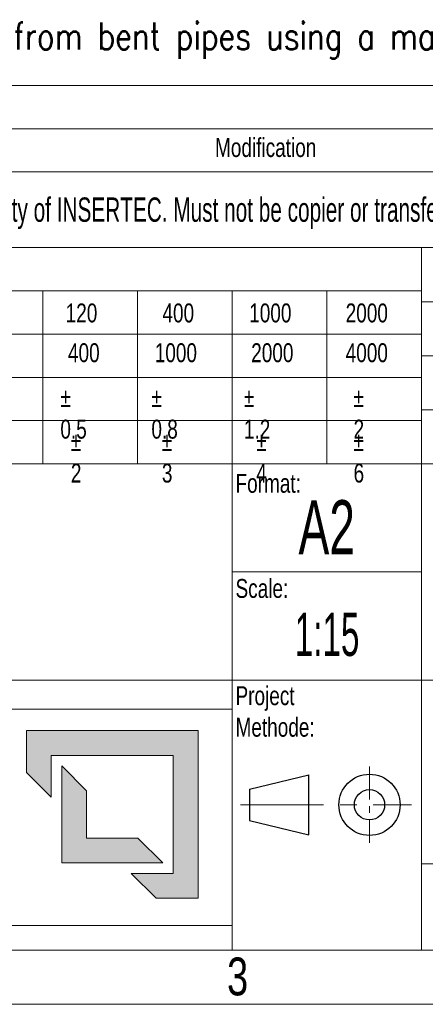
# Model space of a CAD drawing. Header units: millimetres. Extents: x 0 to 594, y 0 to 424.
# Tile 12 of 14: x 457 to 496, y 0 to 94. Entities that reach past the tile are written whole.
import ezdxf

# ---------------------------------------------------------------- set-up
doc = ezdxf.new("R2010")
doc.units = ezdxf.units.MM
doc.header["$LTSCALE"] = 0.25
doc.linetypes.add('CENTER', pattern=[50.8, 31.75, -6.35, 6.35, -6.35])
doc.linetypes.add('CENTERX2', pattern=[20.32, 12.7, -2.54, 2.54, -2.54])
doc.layers.add('SLD-0', color=179, linetype='Continuous')
doc.styles.add('AdskIsoMetric', font='romans.shx', dxfattribs={"width": 0.8, "height": 2.5})
doc.styles.add('SLDTEXTSTYLE1', font='TXT', dxfattribs={"width": 0.574367})
doc.styles.add('SLDTEXTSTYLE2', font='TXT', dxfattribs={"width": 0.638186})
doc.styles.add('SLDTEXTSTYLE3', font='TXT', dxfattribs={"width": 0.75})

# ---------------------------------------------------------------- blocks, each defined once
blk = doc.blocks.new('cajetin')
at = {"color": 7, "linetype": 'Continuous', "lineweight": 18}
for p, q in [((853.5, 7.5), (7.5, 7.5)), ((861, 0), (0, 0))]:
    blk.add_line(p, q, dxfattribs=at)
at = {"color": 7, "linetype": 'Continuous', "lineweight": 0, "insert": (693.01, 6.49), "char_height": 5.25, "attachment_point": 2, "style": 'SLDTEXTSTYLE3'}
blk.add_mtext('3', dxfattribs=at)
blk = doc.blocks.new('LOGO_sombreado')
at = {"linetype": 'Continuous'}
for points in [[(69.338, 18.023), (53.486, 18.023), (53.486, 14.148), (55.776, 11.858), (55.776, 15.733), (67.048, 15.733), (67.048, 4.812), (63.173, 4.812), (65.463, 2.523), (69.338, 2.523)], [(59.044, 12.465), (56.754, 14.754), (56.754, 5.791), (66.07, 5.791), (63.78, 8.081), (59.044, 8.081)]]:
    blk.add_hatch(color=7, dxfattribs=at).paths.add_polyline_path(points, flags=0)
at = {"color": 7, "linetype": 'Continuous', "lineweight": 18}
for p, q in [((0, 20), (72.5, 20)), ((72.5, 20), (72.502, 20.001)), ((72.5, 20), (72.5, 0)), ((53.486, 14.148), (53.486, 18.023)), ((53.486, 18.023), (69.338, 18.023)), ((69.338, 18.023), (69.338, 2.523)), ((67.048, 15.733), (55.776, 15.733)), ((55.776, 15.733), (55.776, 11.858)), ((67.048, 4.812), (67.048, 15.733)), ((56.754, 5.791), (56.754, 14.754)), ((56.754, 14.754), (59.044, 12.465)), ((55.776, 11.858), (53.486, 14.148)), ((59.044, 12.465), (59.044, 8.081)), ((59.044, 8.081), (63.78, 8.081)), ((63.78, 8.081), (66.07, 5.791)), ((66.07, 5.791), (56.754, 5.791)), ((65.463, 2.523), (63.173, 4.812)), ((63.173, 4.812), (67.048, 4.812)), ((69.338, 2.523), (65.463, 2.523)), ((0, 0), (72.5, 0))]:
    blk.add_line(p, q, dxfattribs=at)
blk = doc.blocks.new('A$C05b564d1')
at = {"color": 7, "linetype": 'Continuous', "lineweight": 18}
for p, q in [((402.554, 87.962), (588.826, 87.962)), ((402.554, 83.822), (588.826, 83.822)), ((402.554, 79.683), (588.826, 79.683)), ((402.554, 72.439), (588.826, 72.439)), ((495.69, 72.439), (495.69, 5.174)), ((402.554, 68.3), (495.69, 68.3)), ((459.47, 51.742), (459.47, 68.3)), ((468.525, 51.742), (468.525, 68.3)), ((477.58, 51.742), (477.58, 68.3)), ((486.635, 51.742), (486.635, 68.3)), ((557.78, 67.265), (495.69, 67.265)), ((402.554, 64.16), (495.69, 64.16)), ((557.78, 62.091), (495.69, 62.091)), ((402.554, 60.021), (495.69, 60.021)), ((557.78, 56.916), (495.69, 56.916)), ((402.554, 55.882), (495.69, 55.882)), ((450.416, 51.742), (459.47, 51.742)), ((459.47, 51.742), (468.525, 51.742)), ((468.525, 51.742), (477.58, 51.742)), ((477.58, 51.742), (486.635, 51.742)), ((477.58, 51.742), (477.58, 31.045)), ((486.635, 51.742), (495.69, 51.742)), ((495.69, 51.742), (511.213, 51.742)), ((477.58, 41.394), (495.69, 41.394)), ((402.554, 31.045), (495.69, 31.045)), ((477.58, 31.045), (477.58, 5.174)), ((495.69, 31.045), (588.826, 31.045)), ((495.69, 13.453), (588.826, 13.453)), ((402.554, 5.174), (588.826, 5.174))]:
    blk.add_line(p, q, dxfattribs=at)
at = {"color": 7, "linetype": 'CENTERX2', "lineweight": 18}
blk.add_line((490.717, 22.772), (490.717, 15.45), dxfattribs=at)
at = {"color": 7, "linetype": 'Continuous', "lineweight": 25}
for p, q in [((479.242, 20.586), (484.918, 21.962)), ((484.918, 16.236), (484.918, 21.962)), ((479.242, 20.586), (479.242, 17.612)), ((479.242, 17.612), (484.918, 16.236))]:
    blk.add_line(p, q, dxfattribs=at)
at = {"color": 7, "linetype": 'CENTER', "lineweight": 18}
blk.add_line((478.382, 19.099), (494.747, 19.099), dxfattribs=at)
at = {"color": 7, "linetype": 'Continuous', "lineweight": 25}
for radius in [2.93, 1.45]:
    blk.add_circle((490.717, 19.099), radius, dxfattribs=at)
at = {"xscale": 0.689895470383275, "yscale": 0.689895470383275, "zscale": 0.689895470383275}
blk.add_blockref('cajetin', (0, 0), dxfattribs=at)
at = {"color": 7, "linetype": 'Continuous', "xscale": 1.034843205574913, "yscale": 1.034843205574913, "zscale": 1.034843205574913}
blk.add_blockref('LOGO_sombreado', (402.564, 7.552), dxfattribs=at)
at = {"insert": (406.104, 93.992), "char_height": 2.59725, "attachment_point": 1, "style": 'AdskIsoMetric'}
blk.add_mtext_dynamic_manual_height_columns('**The elbows will be manufactured from bent pipes using a manual bending machine', width=4135.89111, gutter_width=12.986, heights=[0], dxfattribs=at)
at = {"color": 7, "linetype": 'Continuous', "lineweight": 0, "style": 'SLDTEXTSTYLE3'}
for s, insert, char_height, attachment_point in [('Modification', (480.787, 82.929), 1.81098, 2), ('Tolerance for dimensions without tol. according to ISO 2768-mK', (403.216, 71.209), 1.81098, 1), ('120', (461.655, 67.094), 1.811, 1), ('400', (470.913, 67.094), 1.811, 1), ('1000', (479.211, 67.094), 1.811, 1), ('2000', (488.437, 67.094), 1.811, 1), ('400', (461.879, 63.285), 1.811, 1), ('1000', (470.176, 63.285), 1.811, 1), ('2000', (479.402, 63.285), 1.811, 1), ('4000', (488.437, 63.285), 1.811, 1), ('%%p^J0.5', (461.152, 58.985), 1.811, 1), ('%%p^J0.8', (469.858, 58.985), 1.811, 1), ('%%p^J1.2', (478.708, 58.985), 1.811, 1), ('%%p^J2', (489.193, 58.985), 1.811, 1), ('%%p^J2', (462.156, 54.78), 1.811, 1), ('%%p^J3', (470.861, 54.78), 1.811, 1), ('%%p^J4', (479.89, 54.78), 1.811, 1), ('%%p^J6', (489.193, 54.78), 1.811, 1), ('Format:', (477.903, 50.784), 1.811, 1), ('Scale:', (477.903, 40.719), 1.811, 1), ('Project^JMethode:', (477.903, 30.45), 1.81098, 1)]:
    blk.add_mtext(s, dxfattribs=dict(at, insert=insert, char_height=char_height, attachment_point=attachment_point))
at = {"layer": 'SLD-0', "color": 7, "attachment_point": 2}
for s, insert, char_height, style in [('This drawing is property of INSERTEC. Must not be copier or transferred to third parties in any way without written authorization.', (493.275, 77.241), 2.328397, 'SLDTEXTSTYLE2'), ('A2', (486.628, 48.262), 5.1742, 'SLDTEXTSTYLE2'), ('1:15', (486.658, 37.488), 4.1394, 'SLDTEXTSTYLE1')]:
    blk.add_mtext(s, dxfattribs=dict(at, insert=insert, char_height=char_height, style=style))

msp = doc.modelspace()

# ---------------------------------------------------------------- block references
msp.add_blockref('A$C05b564d1', (0, 0))

doc.saveas('drawing.dxf')
